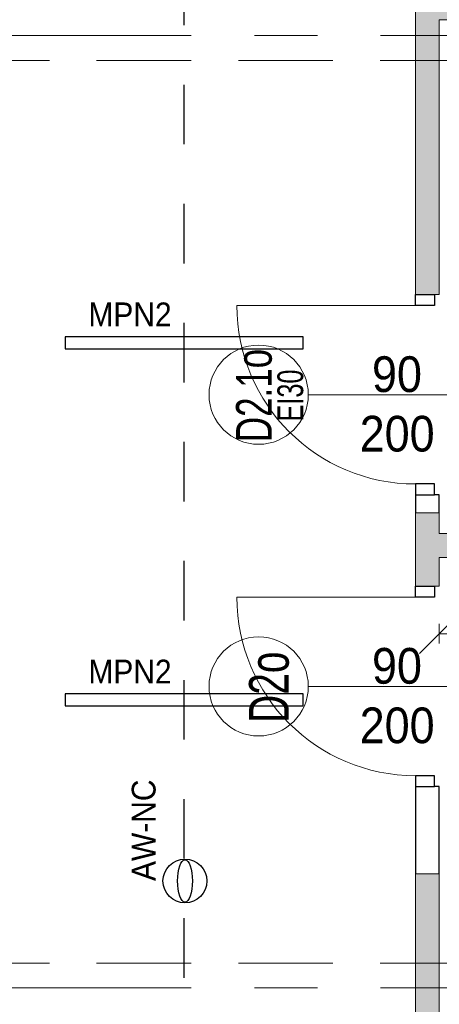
# Model space of a CAD drawing. Header units: centimetres. Extents: x -1631 to 21770, y -8842 to 3590.
# Tile 18 of 150: x -522 to -311, y 400 to 896. Entities that reach past the tile are written whole.
import ezdxf

# ---------------------------------------------------------------- set-up
doc = ezdxf.new("R2010")
doc.units = ezdxf.units.CM
for name, pattern in [('Dash', [60, 30, -30]), ('Oś', [222.25, 127, -31.75, 31.75, -31.75]), ('Ukryte', [71.438, 47.625, -23.813])]:
    doc.linetypes.add(name, pattern=pattern)
for name, color, linetype, lineweight in [('A-ANNO-DIMS', 211, 'Continuous', 13), ('A-ANNO-DIMS-100', 211, 'Continuous', 13), ('A-ANNO-NOTE', 131, 'Continuous', 9), ('A-DETL', 90, 'Continuous', 9), ('A-DETL-GENF', 92, 'Continuous', 9), ('A-DETL-HDLN', 90, 'Ukryte', 9), ('A-DETL-MEDM', 33, 'Continuous', 13), ('A-DOOR', 31, 'Continuous', 13), ('A-WALL', 113, 'Continuous', 13), ('A-WALL-PATT', 111, 'Continuous', 13), ('S-GRID', 1, 'Continuous', 13)]:
    doc.layers.add(name, color=color, linetype=linetype, lineweight=lineweight)
doc.layers.add('E_oprawy', color=12, linetype='Continuous')
doc.styles.add('Arial', font='arial.ttf', dxfattribs={"width": 0.9, "height": 18})
doc.styles.add('Arial Narrow_5', font='ARIALN.TTF', dxfattribs={"height": 20})
doc.styles.add('Arial_1', font='arial.ttf', dxfattribs={"width": 0.7, "height": 20})
doc.styles.add('Arial_2', font='arial.ttf', dxfattribs={"width": 0.7, "height": 13})
doc.styles.add('Arial_3', font='arial.ttf', dxfattribs={"width": 0.7, "height": 18})
doc.dimstyles.new('Diagonal_1_100__0__wewnętrzne_1', dxfattribs={"dimscale": 30.48, "dimtxt": 20.468619, "dimasz": 0.656168, "dimexe": 0.164042, "dimexo": 0.0625, "dimgap": 0.032808, "dimtad": 1, "dimdec": 0, "dimdsep": 46, "dimtxsty": 'Arial Narrow_5', "dimblk1": 'OBLIQUE', "dimblk2": 'OBLIQUE', "dimsah": 1, "dimcen": 0.09, "dimazin": 0, "dimtfac": 1, "dimtdec": 4, "dimtix": 1, "dimtmove": 0, "dimatfit": 3, "dimfxl": 0, "dimtvp": 1, "dimtolj": 1, "dimtzin": 0, "dimarcsym": 0})

# ---------------------------------------------------------------- blocks, each defined once
blk = doc.blocks.new('DRZWI 1S - automatyczna etykieta - Drzwi 90 _łazienkowe_-2252079-5_piętro III __10_50 m_ - stan projektowany')
at = {"layer": 'A-DETL-GENF'}
for p, q in [((-50.5, 6), (-50.5, -3.5)), ((-45, 6), (-50.5, 6)), ((-45, -3.5), (-45, 6)), ((50.5, 6), (45, 6)), ((45, 6), (45, -3.5)), ((50.5, -3.5), (50.5, 6)), ((-50.5, -3.5), (-45, -3.5)), ((45, -3.5), (50.5, -3.5))]:
    blk.add_line(p, q, dxfattribs=at)
at = {"layer": 'A-DETL-MEDM', "lineweight": 25}
for p, q in [((-45, 6), (-50.5, 6)), ((-50.5, 6), (-50.5, -3.5)), ((-45, -3.5), (-45, 6)), ((45, -3.5), (45, 6)), ((45, 6), (50.5, 6)), ((50.5, 6), (50.5, -3.5)), ((-50.5, -3.5), (-45, -3.5)), ((50.5, -3.5), (45, -3.5))]:
    blk.add_line(p, q, dxfattribs=at)
at = {"layer": 'A-DOOR'}
blk.add_line((45, 6), (45, 96), dxfattribs=at)
blk.add_arc((45, 6), 90, 90, 180, dxfattribs=at)
blk = doc.blocks.new('DRZWI 1S - automatyczna etykieta - Drzwi 90 _PPOŻ EI30 łazienkowe_-2486748-5_piętro III __10_50 m_ - stan projektowany')
at = {"layer": 'A-DETL-GENF'}
for p, q in [((-50.5, 6), (-50.5, -3.5)), ((-45, 6), (-50.5, 6)), ((-45, -3.5), (-45, 6)), ((50.5, 6), (45, 6)), ((45, 6), (45, -3.5)), ((50.5, -3.5), (50.5, 6)), ((-50.5, -3.5), (-45, -3.5)), ((45, -3.5), (50.5, -3.5))]:
    blk.add_line(p, q, dxfattribs=at)
at = {"layer": 'A-DETL-MEDM', "lineweight": 25}
for p, q in [((-45, 6), (-50.5, 6)), ((-50.5, 6), (-50.5, -3.5)), ((-45, -3.5), (-45, 6)), ((45, -3.5), (45, 6)), ((45, 6), (50.5, 6)), ((50.5, 6), (50.5, -3.5)), ((-50.5, -3.5), (-45, -3.5)), ((50.5, -3.5), (45, -3.5))]:
    blk.add_line(p, q, dxfattribs=at)
at = {"layer": 'A-DOOR'}
blk.add_line((45, 6), (45, 96), dxfattribs=at)
blk.add_arc((45, 6), 90, 90, 180, dxfattribs=at)
blk = doc.blocks.new('DIMBLOCK145-5_piętro III __10_50 m_ - stan projektowany')
at = {"layer": 'A-ANNO-DIMS-100', "transparency": 16777216}
for p, q in [((-310.62, 586.87), (-300.62, 596.87)), ((-159.62, 586.87), (-149.62, 596.87)), ((-310.62, 581.87), (-310.62, 591.87)), ((-159.62, 581.87), (-159.62, 591.87)), ((-310.62, 586.87), (-320.62, 576.87)), ((-159.62, 586.87), (-310.62, 586.87)), ((-310.62, 586.87), (-310.62, 581.87)), ((-159.62, 586.87), (-169.62, 576.87)), ((-159.62, 586.87), (-159.62, 581.87))]:
    blk.add_line(p, q, dxfattribs=at)
at = {"layer": 'A-ANNO-DIMS-100', "color": 0, "transparency": 16777216, "insert": (-254.13, 613.72), "char_height": 20, "width": 45.6158, "attachment_point": 1, "line_spacing_factor": 0.974696, "style": 'Arial Narrow_5'}
blk.add_mtext('151', dxfattribs=at)
blk = doc.blocks.new('_Oblique')
at = {"color": 0, "linetype": 'ByBlock', "lineweight": -2}
blk.add_line((-0.5, -0.5), (0.5, 0.5), dxfattribs=at)
blk = doc.blocks.new('MPN2')
at = {"layer": 'E_oprawy', "linetype": 'ByBlock'}
blk.add_lwpolyline([(-60, 3), (-60, -3), (60, -3), (60, 3)], close=True, dxfattribs=at)
at = {"layer": 'E_oprawy'}
blk.add_circle((0, 0), 0.00001, dxfattribs=at)
at = {"layer": 'E_oprawy', "color": 4, "style": 'Arial', "width": 0.9}
blk.add_text('MPN2', height=12, dxfattribs=at).set_placement((-48.27, 8.29))
blk = doc.blocks.new('AW-NC')
at = {"layer": 'E_oprawy', "color": 1, "linetype": 'ByBlock'}
blk.add_circle((-0.05, -0.31), 11.07, dxfattribs=at)
blk.add_ellipse((-0.05, -0.31), major_axis=(10.73, 0), ratio=0.349074, dxfattribs=at)
at = {"layer": 'E_oprawy', "color": 1, "style": 'Arial', "width": 0.9}
blk.add_text('AW-NC', height=12, dxfattribs=at).set_placement((-0.05, 14.5))

msp = doc.modelspace()

# ---------------------------------------------------------------- hatches: boundary and pattern name
at = {"layer": 'A-WALL-PATT'}
for points in [[(-322.62, 896.33), (-139.62, 896.33), (-139.62, 902.33), (-322.62, 902.33)], [(-34.62, 625.33), (-34.62, 637.33), (-310.62, 637.33), (-310.62, 625.33)]]:
    msp.add_hatch(color=9, dxfattribs=at).paths.add_polyline_path(points, flags=0)
h = msp.add_hatch(color=9, dxfattribs=at)
h.paths.add_polyline_path([(-313.12, 122.33), (-310.62, 122.33), (-310.62, 176.83), (-322.62, 176.83), (-322.62, 122.33)], flags=0)
h.paths.add_polyline_path([(-310.62, 307.83), (-310.62, 465.83), (-322.62, 465.83), (-322.62, 307.83), (-313.12, 307.83)], flags=0)
h.paths.add_polyline_path([(-310.62, 610.83), (-310.62, 647.83), (-322.62, 647.83), (-322.62, 610.83), (-313.12, 610.83)], flags=0)
h.paths.add_polyline_path([(-322.62, 757.83), (-310.62, 757.83), (-310.62, 896.33), (-322.62, 896.33), (-322.62, 788.28)], flags=0)

# ---------------------------------------------------------------- linework, layer by layer
at = {"layer": 'A-ANNO-NOTE', "lineweight": 13}
for p, q in [((-286.62, 707.33), (-376.62, 707.33)), ((-286.62, 707.33), (-376.62, 707.33)), ((-286.62, 560.33), (-376.62, 560.33)), ((-286.62, 560.33), (-376.62, 560.33))]:
    msp.add_line(p, q, dxfattribs=at)
for centre in [(-401.62, 707.33), (-401.62, 560.33)]:
    msp.add_circle(centre, 25, dxfattribs=at)
at = {"layer": 'A-DETL', "linetype": 'Dash', "lineweight": 25}
msp.add_open_spline([(-561.62, 233.02), (-511.61, 233.02), (-497.78, 233.02), (-439.12, 233.02), (-439.12, 251.36), (-439.12, 296.62), (-439.12, 1289.33), (-439.12, 1326.28), (-439.12, 1329.11), (-439.12, 1432.79), (-439.12, 1435.62), (-439.12, 1472.57), (-476.08, 1472.57), (-478.91, 1472.57), (-555.62, 1472.57)], degree=3, knots=[0, 0, 0, 0, 1.339676, 2.332925, 3.669947, 15.221807, 26.977257, 38.268666, 39.837617, 41.033347, 42.602298, 43.441538, 44.280778, 45.554838, 45.554838, 45.554838, 45.554838], dxfattribs=at)
at = {"layer": 'A-DETL-HDLN'}
for p, q in [((-1197.62, 875.83), (1172.38, 875.83)), ((-1197.62, 420.83), (1172.38, 420.83))]:
    msp.add_line(p, q, dxfattribs=at)
at = {"layer": 'A-WALL', "lineweight": 9}
for p, q in [((-322.62, 1123.33), (-322.62, 757.83)), ((-310.62, 757.83), (-310.62, 896.33)), ((-310.62, 896.33), (-34.62, 896.33)), ((-313.12, 757.83), (-310.62, 757.83)), ((-322.62, 647.83), (-322.62, 610.83)), ((-310.62, 637.33), (-310.62, 647.83)), ((-34.62, 637.33), (-310.62, 637.33)), ((-310.62, 610.83), (-310.62, 625.33)), ((-310.62, 625.33), (-34.62, 625.33)), ((-313.12, 610.83), (-310.62, 610.83)), ((-322.62, 465.83), (-322.62, 307.83)), ((-310.62, 307.83), (-310.62, 465.83))]:
    msp.add_line(p, q, dxfattribs=at)
at = {"layer": 'A-WALL', "color": 7, "lineweight": 25}
for p, q in [((-322.62, 656.83), (-322.62, 647.83)), ((-310.62, 656.83), (-313.12, 656.83)), ((-310.62, 647.83), (-310.62, 656.83)), ((-322.62, 509.83), (-322.62, 465.83)), ((-310.62, 509.83), (-313.12, 509.83)), ((-310.62, 465.83), (-310.62, 509.83))]:
    msp.add_line(p, q, dxfattribs=at)
at = {"layer": 'A-WALL'}
for p, q in [((-310.62, 647.83), (-322.62, 647.83)), ((-310.62, 465.83), (-322.62, 465.83))]:
    msp.add_line(p, q, dxfattribs=at)
at = {"layer": 'S-GRID', "linetype": 'Oś'}
for p, q in [((1342.46, 888.33), (-1368.76, 888.33)), ((1342.46, 408.33), (-1368.76, 408.33))]:
    msp.add_line(p, q, dxfattribs=at)

# ---------------------------------------------------------------- block references
at = {"layer": 'A-DOOR', "rotation": 89.99999999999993}
for name, p in [('DRZWI 1S - automatyczna etykieta - Drzwi 90 _PPOŻ EI30 łazienkowe_-2486748-5_piętro III __10_50 m_ - stan projektowany', (-316.62, 707.33)), ('DRZWI 1S - automatyczna etykieta - Drzwi 90 _łazienkowe_-2252079-5_piętro III __10_50 m_ - stan projektowany', (-316.62, 560.33))]:
    msp.add_blockref(name, p, dxfattribs=at)
at = {"layer": 'E_oprawy'}
for p in [(-439.12, 733.51), (-439.12, 553.51)]:
    msp.add_blockref('MPN2', p, dxfattribs=at)
at = {"layer": 'E_oprawy', "color": 2, "rotation": 90}
msp.add_blockref('AW-NC', (-439.06, 462.31), dxfattribs=at)

# ---------------------------------------------------------------- texts
at = {"layer": 'A-ANNO-NOTE', "lineweight": 211, "attachment_point": 5, "rotation": 90, "line_spacing_factor": 0.936439}
for s, insert, char_height, width, style in [('\\pxqc,t4.93889,9.87778,14.81667,19.75556,24.69444,29.63333,34.57222,39.51111,44.45,49.38889,54.32778,59.26667,64.20556,69.14444,74.08333,79.02222,83.96111,88.9,93.83889,98.77778,103.71667,108.65556,113.59444,118.53333,123.47222,128.41111,133.35,138.28889,143.22778,148.16667,153.10556,158.04444;{D2.1o}', (-403.91, 706.93), 18, 46.76, 'Arial_3'), ('\\pxqc,t6.83846,13.67692,20.51538,27.35385,34.19231,41.03077,47.86923,54.70769,61.54615,68.38462,75.22308,82.06154,88.9,95.73846,102.57692,109.41538,116.25385,123.09231,129.93077,136.76923,143.60769,150.44615,157.28462,164.12308,170.96154,177.8,184.63846,191.47692,198.31538,205.15385,211.99231,218.83077;{EI30}', (-385.6, 706.93), 13, 26.39, 'Arial_2'), ('\\pxqc,t4.445,8.89,13.335,17.78,22.225,26.67,31.115,35.56,40.005,44.45,48.895,53.34,57.785,62.23,66.675,71.12,75.565,80.01,84.455,88.9,93.345,97.79,102.235,106.68,111.125,115.57,120.015,124.46,128.905,133.35,137.795,142.24;{D2o}', (-396.33, 559.93), 20, 37.03, 'Arial_1')]:
    msp.add_mtext(s, dxfattribs=dict(at, insert=insert, char_height=char_height, width=width, style=style))
at = {"layer": 'A-ANNO-NOTE', "lineweight": 211, "char_height": 18, "attachment_point": 5, "line_spacing_factor": 0.936439, "style": 'Arial'}
for s, insert, width in [('\\pxqc,t6.35,12.7,19.05,25.4,31.75,38.1,44.45,50.8,57.15,63.5,69.85,76.2,82.55,88.9,95.25,101.6,107.95,114.3,120.65,127,133.35,139.7,146.05,152.4,158.75,165.1,171.45,177.8,184.15,190.5,196.85,203.2;{90}', (-331.95, 717.56), 25.65), ('\\pxqc,t6.35,12.7,19.05,25.4,31.75,38.1,44.45,50.8,57.15,63.5,69.85,76.2,82.55,88.9,95.25,101.6,107.95,114.3,120.65,127,133.35,139.7,146.05,152.4,158.75,165.1,171.45,177.8,184.15,190.5,196.85,203.2;{200}', (-331.86, 687.56), 38.07), ('\\pxqc,t6.35,12.7,19.05,25.4,31.75,38.1,44.45,50.8,57.15,63.5,69.85,76.2,82.55,88.9,95.25,101.6,107.95,114.3,120.65,127,133.35,139.7,146.05,152.4,158.75,165.1,171.45,177.8,184.15,190.5,196.85,203.2;{200}', (-331.86, 687.56), 38.07), ('\\pxqc,t6.35,12.7,19.05,25.4,31.75,38.1,44.45,50.8,57.15,63.5,69.85,76.2,82.55,88.9,95.25,101.6,107.95,114.3,120.65,127,133.35,139.7,146.05,152.4,158.75,165.1,171.45,177.8,184.15,190.5,196.85,203.2;{90}', (-331.95, 570.56), 25.65), ('\\pxqc,t6.35,12.7,19.05,25.4,31.75,38.1,44.45,50.8,57.15,63.5,69.85,76.2,82.55,88.9,95.25,101.6,107.95,114.3,120.65,127,133.35,139.7,146.05,152.4,158.75,165.1,171.45,177.8,184.15,190.5,196.85,203.2;{200}', (-331.86, 540.56), 38.07), ('\\pxqc,t6.35,12.7,19.05,25.4,31.75,38.1,44.45,50.8,57.15,63.5,69.85,76.2,82.55,88.9,95.25,101.6,107.95,114.3,120.65,127,133.35,139.7,146.05,152.4,158.75,165.1,171.45,177.8,184.15,190.5,196.85,203.2;{200}', (-331.86, 540.56), 38.07)]:
    msp.add_mtext(s, dxfattribs=dict(at, insert=insert, width=width))

# ---------------------------------------------------------------- dimensions: what is measured, and where the dimension line sits
at = {"layer": 'A-ANNO-DIMS'}
dim = msp.add_linear_dim(base=(-310.62, 586.87), p1=(-159.62, 581.87), p2=(-310.62, 581.87), dimstyle='Diagonal_1_100__0__wewnętrzne_1', override={"dimpost": '<>', "dimfxl": 151}, dxfattribs=at)
dim.commit()
dim.dimension.update_dxf_attribs({"geometry": 'DIMBLOCK145-5_piętro III __10_50 m_ - stan projektowany', "text_midpoint": (-235.12, 598.08)})

doc.saveas('drawing.dxf')
